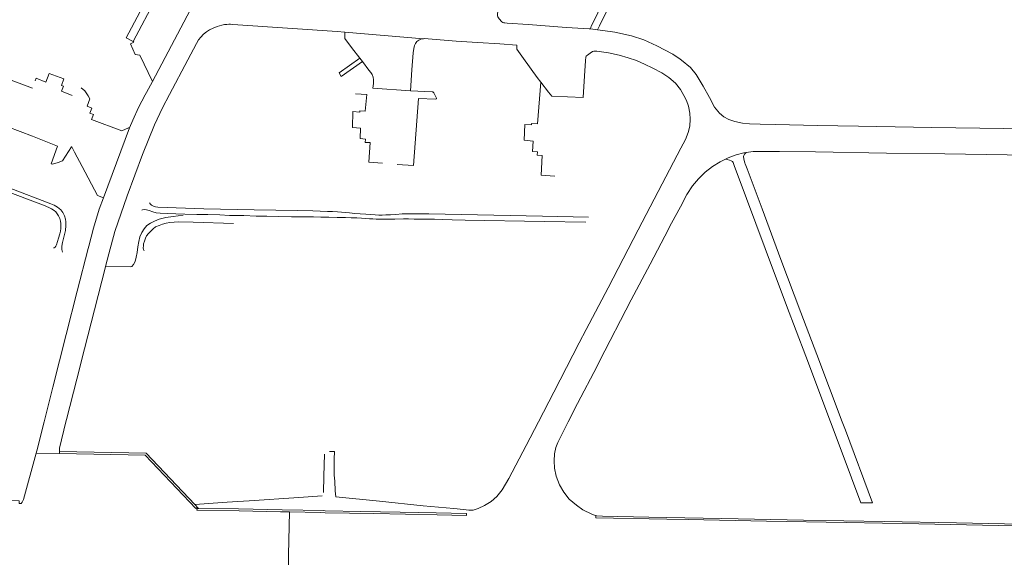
# Model space of a CAD drawing. Extents: x 145000 to 155000, y 457500 to 470000.
# Tile 34 of 196: x 146083 to 146636, y 459924 to 460226. Entities that reach past the tile are written whole.
import ezdxf

# ---------------------------------------------------------------- set-up
doc = ezdxf.new("R2010")
doc.units = 0
doc.header["$LTSCALE"] = 0.2
doc.header["$MEASUREMENT"] = 0
doc.layers.add('kant verharding', color=252, linetype='Continuous', lineweight=0)

msp = doc.modelspace()

# ---------------------------------------------------------------- linework, layer by layer
at = {"layer": 'kant verharding', "lineweight": 0}
for p, q in [((146157.58, 460191.33), (146202.3, 460275.97)), ((146146.82, 460213.69), (146177.62, 460272.31)), ((146265.7, 460219), (146309.9, 460215.36)), ((146403.79, 460220.82), (146407.89, 460220.33)), ((146340.34, 460213.22), (146340.37, 460213.22)), ((146340.34, 460213.22), (146340.37, 460213.22)), ((146274.14, 460204.43), (146275.6, 460202.51)), ((146154.17, 460185.17), (146157.58, 460191.33)), ((146144.7, 460165.15), (146130.05, 460125.83)), ((146376.79, 460115.62), (146402.72, 460115.1)), ((146131.23, 460087.28), (146133.11, 460094.37)), ((146092.22, 459982.44), (146105.33, 459982.19)), ((146105.35, 459983.28), (146105.33, 459982.19)), ((146555.92, 459954.49), (146562.33, 459954.44))]:
    msp.add_line(p, q, dxfattribs=at)
at = {"layer": 'kant verharding', "lineweight": 0, "flags": 128}
for points in [[(146146.82, 460213.69), (146142.8, 460215.82), (146156.68, 460242.14), (146150.82, 460245.26), (146149.5, 460245.98), (146145.98, 460240.52), (146144.21, 460237.15), (146140.21, 460239.44), (146139.08, 460237.41), (146133.75, 460240.47), (146134.96, 460242.62), (146097.55, 460262.32), (146094.52, 460256.65), (146090.88, 460258.78), (146094.35, 460264.93), (146096.9, 460263.51), (146113.72, 460296.45), (146125.24, 460319.18), (146125.92, 460320.55)], [(146403.79, 460220.82), (146404.31, 460222.38), (146405.39, 460224.5), (146407.96, 460229.85), (146415.27, 460244.95), (146426.18, 460267.75), (146422.63, 460269.56), (146427.87, 460280.33), (146444.15, 460272.54), (146440.78, 460265.28), (146442.45, 460264.48), (146445.85, 460271.49), (146453.19, 460268.1), (146452.71, 460267.1)], [(146407.89, 460220.33), (146409.01, 460222.59), (146419.49, 460244.16), (146427.22, 460260.48), (146429.1, 460259.76), (146429.9, 460261.45), (146431.72, 460260.73), (146432.64, 460262.4), (146434.52, 460261.66), (146435.24, 460263.31), (146455.27, 460253.82), (146471.57, 460245.92), (146485.69, 460239.25), (146487.74, 460243.98), (146484.46, 460245.45), (146489.73, 460256.53)], [(146352.17, 460236.23), (146352.14, 460235.69), (146351.52, 460228.75), (146351.57, 460228.12), (146351.8, 460227.58), (146352.5, 460226.56), (146354.09, 460224.74), (146354.66, 460224.47), (146355.09, 460224.29), (146355.66, 460224.18), (146357.1, 460224.02), (146368.8, 460223.3), (146390.39, 460221.71), (146403.2, 460220.89), (146403.79, 460220.82)], [(146133.11, 460094.37), (146136.45, 460106.96), (146143.35, 460126.97), (146152.08, 460150.16), (146158.76, 460166.92), (146163.35, 460176.53), (146167.2, 460184), (146177.46, 460203.41), (146182.35, 460212.62), (146183.57, 460214.73), (146184.82, 460216.29), (146186.38, 460217.85), (146187.97, 460219.22), (146189.67, 460220.42), (146191.7, 460221.35), (146194.06, 460222.23), (146196.58, 460222.98), (146198.07, 460223.24), (146199.34, 460223.42), (146200.59, 460223.46), (146201.53, 460223.43), (146202.75, 460223.4), (146208.41, 460222.98), (146261.5, 460219.34), (146265.7, 460219)], [(146265.7, 460219), (146265.73, 460215.48), (146269.51, 460210.49), (146274.14, 460204.43)], [(146407.89, 460220.33), (146410.77, 460219.99), (146417.57, 460218.94), (146426.87, 460217.02), (146433.85, 460214.63), (146441.11, 460211.4), (146450.07, 460206.74), (146454.29, 460203.9)], [(146157.58, 460191.33), (146150.58, 460206.17), (146147.92, 460206.51), (146145.18, 460212.44), (146147.06, 460213.33), (146146.96, 460213.62), (146146.82, 460213.69)], [(146302.67, 460186.06), (146303.39, 460197.82), (146304.17, 460207.31), (146304.48, 460209.83), (146304.94, 460211.52), (146305.41, 460212.58), (146306.2, 460213.83), (146307.42, 460214.59), (146308.53, 460215.1), (146309.3, 460215.31), (146309.9, 460215.36)], [(146309.9, 460215.36), (146310.35, 460215.39), (146328.35, 460214), (146340.37, 460213.22)], [(146340.37, 460213.22), (146352.9, 460212.41), (146362.49, 460211.7), (146362.45, 460209.4), (146366.19, 460204.13), (146373.87, 460193.53), (146375.95, 460190.91)], [(146375.95, 460190.91), (146380.35, 460185.36), (146382.21, 460183.11), (146399.82, 460182.36), (146400.52, 460194.52), (146401.12, 460202.88), (146401.33, 460205.19), (146401.43, 460205.45), (146401.63, 460205.74), (146402.11, 460206.11), (146403.59, 460207.19), (146405.07, 460208.08), (146405.68, 460208.31), (146406.14, 460208.42), (146407.44, 460208.38), (146414.06, 460207.35), (146420.07, 460206.02), (146425.06, 460204.58), (146429.66, 460203.03), (146434.3, 460200.99), (146438.92, 460198.71), (146443.92, 460196.11), (146446.85, 460194.21)], [(146274.14, 460204.43), (146262.55, 460196.07), (146263.77, 460194.02), (146275.6, 460202.51)], [(146275.6, 460202.51), (146279.29, 460197.68), (146280.38, 460196.3), (146281.17, 460195.18), (146281.75, 460193.64), (146281.88, 460192.29), (146281.85, 460190.21), (146281.53, 460187.63), (146302.67, 460186.06)], [(146454.29, 460203.9), (146455.09, 460203.37), (146460.07, 460199.07), (146463.35, 460195.18), (146467.2, 460188.73), (146470.68, 460182.29), (146473.66, 460176.86), (146476.3, 460173.52), (146478.78, 460171.47), (146481.58, 460169.87), (146485, 460168.83), (146489.26, 460167.95), (146493.18, 460167.48), (146499.32, 460167.25), (146508.15, 460167.04), (146531.21, 460166.64), (146554.6, 460166.15), (146595.74, 460165.5), (146636.3, 460164.86), (146685.56, 460164.03)], [(146075.21, 460183.55), (146078.18, 460191.98), (146090.22, 460187.59)], [(146091.62, 460191.62), (146092.19, 460193.25), (146097.76, 460190.94), (146099.49, 460195.79), (146107.87, 460192.74), (146106.53, 460188.96), (146107.51, 460188.58), (146106.46, 460185.76), (146112.47, 460183.39)], [(146383.8, 460138.15), (146376.12, 460138.72), (146376.68, 460149.67), (146373.94, 460149.83), (146374.08, 460151.69), (146371.26, 460151.99), (146371.56, 460157.71), (146366.53, 460158.22), (146366.94, 460167.12), (146370.75, 460166.89), (146370.78, 460167.7), (146374.06, 460167.47), (146375.95, 460190.91)], [(146446.85, 460194.21), (146447.99, 460193.48), (146451.56, 460190.34), (146454.39, 460186.8), (146456.38, 460183.51), (146457.88, 460180.55), (146458.99, 460177.37), (146459.73, 460173.47), (146459.93, 460170.13), (146459.62, 460166.18), (146458.85, 460162.64), (146457.21, 460158.69), (146454.65, 460153.75), (146444.2, 460133.78), (146430.62, 460107.84), (146413.76, 460075.32), (146401.46, 460051.84)], [(146117.62, 460187.71), (146119.53, 460186.12), (146121.54, 460183.2), (146122.36, 460181.53), (146120.84, 460177.35), (146123.47, 460176.22), (146122.45, 460173.4), (146124.43, 460172.78), (146123.38, 460169.91), (146140.48, 460163.47), (146144.13, 460165.27), (146144.7, 460165.15)], [(146144.7, 460165.15), (146146.59, 460169.59), (146149.81, 460176.76), (146153.42, 460183.8), (146154.17, 460185.17)], [(146295.16, 460144.68), (146304.3, 460144.07), (146307.17, 460181.76), (146316.78, 460181.42), (146317.06, 460181.49), (146317.26, 460181.61), (146317.36, 460181.81), (146317.36, 460181.98), (146315.85, 460184.93), (146315.65, 460185.17), (146315.46, 460185.33), (146315.16, 460185.43), (146314.83, 460185.5), (146302.67, 460186.06)], [(146286.86, 460145.37), (146279.16, 460145.87), (146279.97, 460156.96), (146277.13, 460156.96), (146277.29, 460158.93), (146274.45, 460159.21), (146274.54, 460165), (146270.08, 460165.44), (146270.25, 460174.35), (146274.12, 460174.13), (146274.13, 460174.78), (146277.27, 460174.7), (146278.04, 460184.05), (146271.85, 460184.44)], [(146130.05, 460125.83), (146126.63, 460127.27), (146118.02, 460143.43), (146113.79, 460151.48), (146112.27, 460154.5), (146112.05, 460154.61), (146107, 460146.67), (146104.67, 460145.71), (146101.45, 460144.86), (146100.74, 460145.05), (146104.29, 460154.89), (146090.17, 460160.57), (146069.24, 460168.36), (146072.08, 460176.86)], [(146491.43, 460151.29), (146495.4, 460151.86), (146501.28, 460151.87), (146510.1, 460151.98), (146530.38, 460151.7), (146570.35, 460150.99), (146603.12, 460150.64), (146638.08, 460150.06), (146681.53, 460149.3), (146724.72, 460148.6), (146768.92, 460147.86), (146809.42, 460147.22), (146843.02, 460146.72), (146878.57, 460146.19), (146922.71, 460145.48), (146957, 460144.93), (146979.91, 460144.59), (146987.63, 460144.38), (146991.18, 460144.15), (146994.33, 460143.29), (146996.55, 460142.39), (146998.6, 460141.23), (146999.41, 460140.42), (147000, 460139.61)], [(146408.97, 460034.03), (146426.82, 460068.57), (146437.33, 460088.56), (146445.66, 460104.36), (146449.44, 460111.61), (146454.4, 460120.82), (146458.1, 460127.86), (146461.27, 460132.57), (146464.65, 460136.65), (146468.42, 460140.25), (146472.4, 460143.47), (146476.82, 460146.21), (146479.75, 460147.62)], [(146479.75, 460147.62), (146481.2, 460148.32), (146485.83, 460149.99), (146490.15, 460151.11), (146491.43, 460151.29)], [(146479.75, 460147.62), (146480.73, 460147.5), (146482.01, 460147.1), (146482.97, 460146.71), (146483.62, 460146.25), (146484.01, 460145.67), (146484.64, 460143.99)], [(146491.43, 460151.29), (146490.5, 460150.51), (146490.03, 460149.67), (146489.86, 460149.1), (146490.01, 460147.91), (146490.66, 460145.47), (146490.86, 460144.95)], [(146484.64, 460143.99), (146491.61, 460125.45), (146502.12, 460097.4), (146514.12, 460065.3), (146524.83, 460036.95), (146538.76, 460000)], [(146490.86, 460144.95), (146491.95, 460142.11), (146500.33, 460119.63), (146510.86, 460091.32), (146522.07, 460061.5), (146531.05, 460037.84), (146545.35, 460000)], [(146072.88, 460130.59), (146096.43, 460121.69), (146099.29, 460120.46), (146100.88, 460119.63), (146102.37, 460118.74), (146103.3, 460117.99), (146104.09, 460116.89), (146104.77, 460115.72), (146105.46, 460114.3), (146105.93, 460112.83), (146106.11, 460111.44), (146106.16, 460109.74), (146106.09, 460108.66), (146105.93, 460107.18), (146105.63, 460105.74), (146104.82, 460103.21), (146103.59, 460099.42), (146103.33, 460098.73), (146102.93, 460098.1), (146102.37, 460097.76), (146101.93, 460097.76)], [(146107, 460095.35), (146106.68, 460096.81), (146106.75, 460098.79), (146107.11, 460100.72), (146107.85, 460103.87), (146108.64, 460107.6), (146108.93, 460110.29), (146108.93, 460112.37), (146108.66, 460113.94), (146108.19, 460115.73), (146107.21, 460117.73), (146106.09, 460119.21), (146104.22, 460120.72), (146102.35, 460121.7), (146100.43, 460122.53), (146077.06, 460131.52)], [(146121.39, 460097.33), (146121.75, 460098.77), (146124.55, 460108.92), (146127.71, 460119.44), (146130.1, 460125.81), (146130.05, 460125.83)], [(146151.7, 460119.05), (146152.05, 460119.18), (146153.06, 460119.29), (146154.28, 460119.16), (146155.74, 460118.69), (146157.78, 460118.03), (146159.73, 460117.53), (146161.93, 460117.29), (146165.79, 460117.05), (146170.7, 460116.88), (146175.81, 460116.71), (146182.63, 460116.55), (146188.75, 460116.47), (146195.5, 460116.33), (146200.9, 460116.04), (146209.05, 460115.88), (146215.88, 460115.68), (146221.93, 460115.54), (146228.49, 460115.42), (146235.78, 460115.3), (146240.81, 460115.23), (146244.52, 460115.2), (146248.11, 460115.15), (146252.3, 460115.09), (146256.74, 460115.02), (146261.39, 460114.87), (146266.05, 460114.76), (146269.4, 460114.7), (146272.5, 460114.57), (146275.09, 460114.42), (146277.32, 460114.27), (146279.61, 460114.12), (146281.56, 460114.01), (146283.46, 460113.91), (146285.47, 460113.85), (146288.02, 460113.81), (146290.67, 460113.88), (146293.86, 460113.94), (146298.74, 460114.03), (146301.64, 460114), (146304.66, 460113.97), (146307.45, 460113.94), (146312.06, 460113.89), (146316.14, 460113.81), (146320.84, 460113.68), (146326.17, 460113.53), (146333.4, 460113.35), (146377.89, 460112.66)], [(146155.97, 460123.05), (146156.46, 460122.37), (146157.12, 460121.68), (146158.24, 460121.13), (146159.38, 460120.85), (146160.64, 460120.64), (146186.58, 460119.7), (146214.82, 460119.22), (146239.14, 460118.78), (146247.74, 460118.53), (146256.1, 460118.21), (146258.83, 460118.17), (146261.68, 460118.1), (146263.83, 460117.9), (146266, 460117.72), (146268.42, 460117.52), (146271.41, 460117.14), (146274.42, 460116.85), (146277.52, 460116.68), (146280.2, 460116.47), (146282.74, 460116.3), (146284.92, 460116.23), (146286.78, 460116.22), (146288.78, 460116.26), (146291.5, 460116.4), (146294.47, 460116.61), (146298.01, 460116.83), (146301.93, 460116.93), (146304.57, 460116.93), (146307.73, 460116.95), (146312.95, 460116.91), (146376.79, 460115.62)], [(146131.23, 460087.28), (146145.06, 460087.13), (146146.02, 460087.29), (146147.01, 460088.34), (146147.83, 460090.07), (146148.53, 460092.46), (146149.02, 460095.08), (146149.34, 460098.34), (146149.86, 460101.39), (146150.59, 460104.03), (146151.6, 460106.43), (146152.88, 460108.48), (146154.48, 460110.28), (146156.48, 460111.66), (146158.73, 460112.84), (146161.3, 460113.88), (146165.13, 460114.79), (146169.29, 460115.48), (146174.85, 460116.07)], [(146203.26, 460111.53), (146180.52, 460112.24), (146172.15, 460112.39), (146169.85, 460112.26), (146167.3, 460112.03), (146165.29, 460111.65), (146163.29, 460111.07), (146161.32, 460110.36), (146159.38, 460109.51), (146157.99, 460108.46), (146156.64, 460107.16), (146155.4, 460105.86), (146154.33, 460104.56), (146153.61, 460103.16), (146153.08, 460101.63), (146152.61, 460099.95), (146152.53, 460098.95)], [(146377.89, 460112.66), (146401.23, 460112.3)], [(146096.67, 460000), (146101.57, 460019.47), (146109.15, 460048.98), (146115.34, 460073.39), (146121.39, 460097.33)], [(146096.67, 460000), (146101.57, 460019.47), (146109.15, 460048.98), (146115.34, 460073.39), (146121.39, 460097.33)], [(146152.53, 460098.95), (146152.44, 460097.74), (146152.51, 460096.79), (146152.67, 460096.44), (146152.98, 460096.15)], [(146108.93, 460000), (146109.24, 460001.28), (146115.06, 460023.97), (146119.45, 460041.08), (146124.99, 460062.95), (146131.17, 460087.06), (146131.23, 460087.28)], [(146108.93, 460000), (146109.24, 460001.28), (146115.06, 460023.97), (146119.45, 460041.08), (146124.99, 460062.95), (146131.17, 460087.06), (146131.23, 460087.28)], [(146401.46, 460051.84), (146397.54, 460044.37), (146383.24, 460016.72), (146374.55, 460000)], [(146401.46, 460051.84), (146397.54, 460044.37), (146383.24, 460016.72), (146374.55, 460000)], [(146391.36, 460000), (146396.48, 460010.22), (146407.58, 460031.34), (146408.97, 460034.03)], [(146391.36, 460000), (146396.48, 460010.22), (146407.58, 460031.34), (146408.97, 460034.03)], [(146092.22, 459982.44), (146092.54, 459983.62), (146096.67, 460000)], [(146092.22, 459982.44), (146092.54, 459983.62), (146096.67, 460000)], [(146108.93, 460000), (146105.28, 459985.09), (146105.35, 459983.28)], [(146108.93, 460000), (146105.28, 459985.09), (146105.35, 459983.28)], [(146257.15, 459983.36), (146259.87, 459983.25), (146259.79, 459978.94), (146259.67, 459974.55), (146259.8, 459970.06), (146260.09, 459966.65), (146260.34, 459961.29), (146260.69, 459957.89), (146285.16, 459955.35), (146309.87, 459952.83), (146327.01, 459951.2), (146332.55, 459950.63), (146335.5, 459950.31), (146337.84, 459950.42), (146340.75, 459951.25), (146344.31, 459952.86), (146347.99, 459955.14), (146351.14, 459957.96), (146354.19, 459961.78), (146358.03, 459968.04), (146367.65, 459986.75), (146374.55, 460000)], [(146257.15, 459983.36), (146259.87, 459983.25), (146259.79, 459978.94), (146259.67, 459974.55), (146259.8, 459970.06), (146260.09, 459966.65), (146260.34, 459961.29), (146260.69, 459957.89), (146285.16, 459955.35), (146309.87, 459952.83), (146327.01, 459951.2), (146332.55, 459950.63), (146335.5, 459950.31), (146337.84, 459950.42), (146340.75, 459951.25), (146344.31, 459952.86), (146347.99, 459955.14), (146351.14, 459957.96), (146354.19, 459961.78), (146358.03, 459968.04), (146367.65, 459986.75), (146374.55, 460000)], [(146391.36, 460000), (146385.5, 459988.34), (146384.4, 459985.56), (146383.65, 459982.07), (146383.39, 459978.12), (146383.59, 459973.91), (146384.5, 459969.41), (146386.49, 459964.56), (146388.87, 459960.41), (146391.79, 459956.58), (146395.98, 459953.22), (146399.52, 459950.6), (146404.58, 459948.1), (146406.16, 459947.44), (146406.83, 459947.26)], [(146391.36, 460000), (146385.5, 459988.34), (146384.4, 459985.56), (146383.65, 459982.07), (146383.39, 459978.12), (146383.59, 459973.91), (146384.5, 459969.41), (146386.49, 459964.56), (146388.87, 459960.41), (146391.79, 459956.58), (146395.98, 459953.22), (146399.52, 459950.6), (146404.58, 459948.1), (146406.16, 459947.44), (146406.83, 459947.26)], [(146538.76, 460000), (146545.34, 459982.53), (146555.92, 459954.49)], [(146562.33, 459954.44), (146547.13, 459995.29), (146545.35, 460000)], [(146000, 459954.54), (146005.02, 459954.44), (146021.26, 459954.16), (146021.28, 459954.42), (146024.27, 459954.36), (146024.29, 459954.13), (146049.8, 459953.66), (146049.8, 459953.96), (146051.42, 459953.89), (146051.42, 459953.63), (146055.87, 459953.57), (146055.88, 459956.06), (146082.73, 459955.54), (146082.75, 459954.02), (146083.8, 459954.03), (146084.4, 459954.91), (146085.12, 459956.29), (146092.22, 459982.44)], [(146105.33, 459982.19), (146153.55, 459981.31), (146182.03, 459951.32), (146182.36, 459951.63), (146182.99, 459950.92), (146182.55, 459950.63), (146182.55, 459950.35), (146206.28, 459949.96), (146229.62, 459949.48), (146234.69, 459949.36)], [(146105.35, 459983.28), (146154.09, 459982.29), (146181.45, 459953.52)], [(146253.77, 459960.28), (146253.95, 459969.51), (146254.31, 459981.89)], [(146181.45, 459953.52), (146199.58, 459954.8), (146205.6, 459955.16), (146211.92, 459955.66), (146239.85, 459957.44), (146253.05, 459958.33)], [(146181.45, 459953.52), (146183.54, 459951.34), (146206, 459950.99), (146230.61, 459950.44), (146253.87, 459950.06), (146254.76, 459950.04)], [(146233.81, 459904.37), (146234.16, 459925.23), (146234.69, 459949.36)], [(146234.69, 459949.36), (146252.15, 459948.96), (146254.75, 459948.91)], [(146254.75, 459948.91), (146282.01, 459948.41), (146317.64, 459947.75), (146334.19, 459947.36), (146334.24, 459948.4), (146317.17, 459948.76), (146296.83, 459949.15), (146274.84, 459949.61), (146254.76, 459950.04)], [(146406.83, 459947.26), (146407.41, 459947.1), (146410.59, 459946.95), (146436.7, 459946.45), (146446.45, 459946.26)], [(146446.85, 459945.31), (146406.83, 459946), (146406.83, 459947.26)], [(146446.45, 459946.26), (146477.66, 459945.65), (146523.61, 459944.79), (146568.92, 459943.89), (146609.59, 459943.18), (146654.64, 459942.3), (146701.18, 459941.43), (146746.47, 459940.56), (146762.19, 459940.28)], [(146821.68, 459938.11), (146798.24, 459938.56), (146755.8, 459939.43), (146712.89, 459940.2), (146673.81, 459941.01), (146633.18, 459941.75), (146588.54, 459942.58), (146547.6, 459943.45), (146502.8, 459944.22), (146458.76, 459945.11), (146446.85, 459945.31)]]:
    msp.add_lwpolyline(points, dxfattribs=at)

doc.saveas('drawing.dxf')
